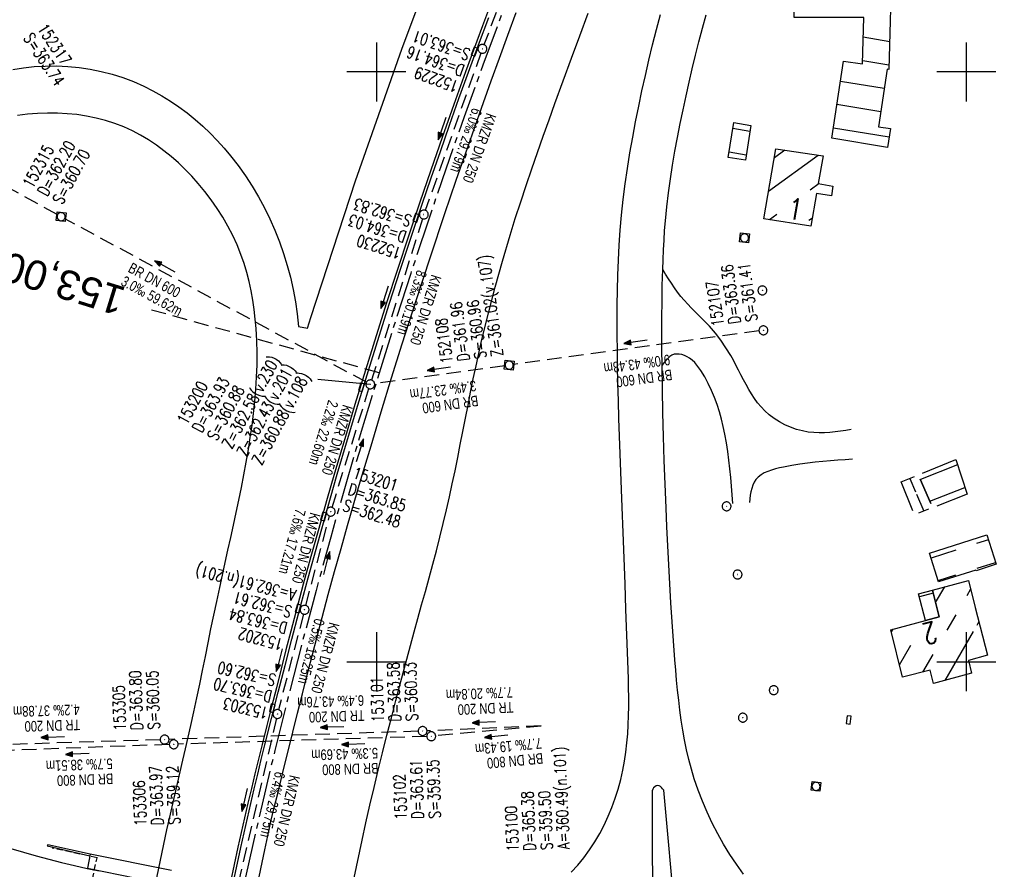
# Model space of a CAD drawing. Extents: x 510563 to 513920, y 467229 to 478797.
# Tile 27 of 67: x 510840 to 511006, y 472365 to 472509. Entities that reach past the tile are written whole.
import ezdxf
from ezdxf.enums import TextEntityAlignment as Align

# ---------------------------------------------------------------- set-up
doc = ezdxf.new("R2010")
doc.units = 0
doc.header["$LTSCALE"] = 10
doc.header["$MEASUREMENT"] = 0
for name, pattern in [('ACHSE', [5.5, 4, -0.5, 0.5, -0.5]), ('LT00', [0]), ('LT17', [0.15, 0.1, -0.05]), ('STRICHLINIE2', [0.375, 0.25, -0.125])]:
    doc.linetypes.add(name, pattern=pattern)
doc.layers.get('0').update_dxf_attribs({"linetype": 'LT00'})
for name, color, linetype in [('-AX-020', 250, 'ACHSE'), ('-Halt-Pfeil', 4, 'LT00'), ('-Haltung', 7, 'STRICHLINIE2'), ('-Haltungsbeschriftung', 140, 'LT00'), ('-Schachtbeschriftung', 5, 'LT00'), ('-ST-20', 30, 'LT17'), ('DFK_BEB_SCHR', 254, 'LT00'), ('DFK_BEBAUUNG', 250, 'LT00'), ('V94_AFBR_BAB', 250, 'LT00'), ('V94_BR_KAPPE', 30, 'LT00'), ('V94_BR_WID', 30, 'LT17'), ('V94_KA_MULD', 182, 'LT00'), ('V94_KA_PRUF', 182, 'LT00'), ('V94_RASTER', 250, 'LT00'), ('V94_RINNE', 182, 'LT00'), ('V94_SINKK', 182, 'LT00')]:
    doc.layers.add(name, color=color, linetype=linetype)
doc.styles.add('Beschrift', font='ARIAL.TTF')
doc.styles.add('Haltungsbeschriftung', font='ARIAL.TTF', dxfattribs={"width": 0.75})
doc.styles.add('schachtbeschriftung', font='romans.shx', dxfattribs={"width": 0.75, "height": 2})
doc.styles.get("Standard").update_dxf_attribs({"font": 'romans.shx'})

# ---------------------------------------------------------------- blocks, each defined once
blk = doc.blocks.new('SYMB0011')
at = {"color": 0, "linetype": 'ByBlock'}
for p, q in [((0.5, 0), (-0.5, 0)), ((0, 0.5), (0, -0.5))]:
    blk.add_line(p, q, dxfattribs=at)
blk = doc.blocks.new('SYMB0652')
at = {"color": 0, "linetype": 'ByBlock'}
blk.add_lwpolyline([(-0.15, -0.075), (0.15, -0.075), (0.15, 0.075), (-0.15, 0.075), (-0.15, -0.075)], dxfattribs=at)
blk = doc.blocks.new('SYMB1210')
at = {"color": 0, "linetype": 'ByBlock'}
blk.add_line((0.018815, -0.179014), (0.055623, -0.17119), dxfattribs=at)
for points in [[(-0.2, -0.2), (-0.2, 0.2), (0.2, 0.2), (0.2, -0.2), (-0.2, -0.2)], [(0.018815, 0.179014), (-0.018815, 0.179014), (-0.055623, 0.17119), (-0.09, 0.155885), (-0.120444, 0.133766), (-0.145623, 0.105801), (-0.164438, 0.073213), (-0.176067, 0.037424), (-0.18, 0)], [(-0.18, 0), (-0.176067, -0.037424), (-0.164438, -0.073213), (-0.145623, -0.105801), (-0.120444, -0.133766), (-0.09, -0.155885), (-0.055623, -0.17119), (-0.018815, -0.179014), (0.018815, -0.179014)], [(0.18, 0), (0.176067, 0.037424), (0.164438, 0.073213), (0.145623, 0.105801), (0.120444, 0.133766), (0.09, 0.155885), (0.055623, 0.17119), (0.018815, 0.179014)], [(0.055623, -0.17119), (0.09, -0.155885), (0.120444, -0.133766), (0.145623, -0.105801), (0.164438, -0.073213), (0.176067, -0.037424), (0.18, 0)]]:
    blk.add_lwpolyline(points, dxfattribs=at)
blk = doc.blocks.new('SYMB0003')
at = {"color": 0, "linetype": 'ByBlock'}
for p, q in [((-0.015712, 0), (0.010166, 0.012015)), ((0, -0.021257), (-0.015712, 0)), ((0.010166, 0.012015), (0, -0.021257))]:
    blk.add_line(p, q, dxfattribs=at)
for points in [[(-0.031395, 0.499013), (-0.093691, 0.491144), (-0.154509, 0.475528), (-0.21289, 0.452414), (-0.267913, 0.422164), (-0.318712, 0.385257), (-0.364484, 0.342274), (-0.404509, 0.293893), (-0.438154, 0.240877), (-0.464888, 0.184062), (-0.484292, 0.124345), (-0.496058, 0.062667), (-0.5, 0)], [(-0.5, 0), (-0.496058, -0.062667), (-0.484292, -0.124345), (-0.464888, -0.184062), (-0.438154, -0.240877), (-0.404509, -0.293893), (-0.364485, -0.342274), (-0.318712, -0.385257), (-0.267914, -0.422164), (-0.21289, -0.452414), (-0.154509, -0.475529), (-0.093691, -0.491144), (-0.031395, -0.499014), (0.031395, -0.499014)], [(0.5, 0), (0.496057, 0.062667), (0.484292, 0.124345), (0.464888, 0.184062), (0.438153, 0.240877), (0.404509, 0.293893), (0.364484, 0.342274), (0.318712, 0.385257), (0.267913, 0.422164), (0.21289, 0.452414), (0.154509, 0.475528), (0.093691, 0.491144), (0.031395, 0.499013), (-0.031395, 0.499013)], [(0.031395, -0.499014), (0.093691, -0.491144), (0.154509, -0.475529), (0.21289, -0.452414), (0.267914, -0.422164), (0.318712, -0.385257), (0.364485, -0.342274), (0.404509, -0.293893), (0.438154, -0.240877), (0.464889, -0.184062), (0.484292, -0.124345), (0.496058, -0.062667), (0.5, 0)]]:
    blk.add_lwpolyline(points, dxfattribs=at)
blk = doc.blocks.new('SYMB0070')
at = {"color": 0, "linetype": 'ByBlock'}
for p, q in [((-0.5, 0), (0.2, 0)), ((0.5, 0), (0.2, 0.1)), ((0.2, 0.1), (0.2, 0)), ((0.468, 0), (0.21, 0.086)), ((0.21, 0.086), (0.21, -0.086)), ((0.21, -0.086), (0.468, 0)), ((0.22, -0.072), (0.437, 0)), ((0.23, -0.058), (0.405, 0)), ((0.24, -0.045), (0.374, 0)), ((0.342, 0), (0.25, 0.031)), ((0.25, 0.031), (0.25, -0.031)), ((0.25, -0.031), (0.342, 0)), ((0.26, -0.017), (0.31, 0)), ((0.27, -0.003), (0.279, 0))]:
    blk.add_line(p, q, dxfattribs=at)
for points in [[(0.2, 0), (0.2, -0.1), (0.5, 0)], [(0.437, 0), (0.22, 0.072), (0.22, -0.072)], [(0.405, 0), (0.23, 0.058), (0.23, -0.058)], [(0.374, 0), (0.24, 0.045), (0.24, -0.045)], [(0.31, 0), (0.26, 0.017), (0.26, -0.017)], [(0.279, 0), (0.27, 0.003), (0.27, -0.003)]]:
    blk.add_lwpolyline(points, dxfattribs=at)

msp = doc.modelspace()

# ---------------------------------------------------------------- linework, layer by layer
at = {"layer": '-AX-020', "ltscale": 0.2, "flags": 128}
msp.add_lwpolyline([(513881.72, 478796.97), (513877.87, 478787.35), (513870.37, 478768.8), (513862.79, 478750.28), (513855.14, 478731.79), (513847.41, 478713.32), (513839.61, 478694.89), (513831.74, 478676.49), (513823.79, 478658.13), (513815.77, 478639.79), (513807.68, 478621.49), (513799.51, 478603.22), (513791.27, 478584.98), (513782.96, 478566.77), (513774.58, 478548.6), (513766.12, 478530.46), (513757.59, 478512.36), (513748.99, 478494.29), (513740.31, 478476.25), (513731.57, 478458.25), (513722.75, 478440.29), (513713.86, 478422.36), (513704.9, 478404.46), (513695.86, 478386.6), (513686.76, 478368.78), (513677.58, 478351), (513668.34, 478333.25), (513659.02, 478315.54), (513649.63, 478297.86), (513640.17, 478280.23), (513630.64, 478262.63), (513621.04, 478245.07), (513611.37, 478227.54), (513601.63, 478210.06), (513591.82, 478192.62), (513586.74, 478183.65), (513576.83, 478166.26), (513566.85, 478148.92), (513556.8, 478131.61), (513546.69, 478114.34), (513536.51, 478097.1), (513526.28, 478079.91), (513515.99, 478062.74), (513505.64, 478045.61), (513495.23, 478028.52), (513484.78, 478011.45), (513474.27, 477994.42), (513463.71, 477977.42), (513453.11, 477960.45), (513442.46, 477943.5), (513431.76, 477926.59), (513421.03, 477909.7), (513410.25, 477892.84), (513399.43, 477876), (513388.58, 477859.18), (513377.69, 477842.39), (513366.77, 477825.62), (513355.82, 477808.87), (513344.83, 477792.14), (513333.82, 477775.43), (513322.78, 477758.74), (513311.72, 477742.06), (513300.63, 477725.4), (513289.52, 477708.75), (513278.39, 477692.12), (513267.24, 477675.5), (513256.08, 477658.89), (513244.9, 477642.29), (513233.71, 477625.7), (513222.5, 477609.12), (513211.29, 477592.54), (513200.07, 477575.97), (513188.84, 477559.41), (513177.6, 477542.84), (513166.37, 477526.28), (513154.8, 477509.24), (513142.5, 477491.11), (513130.2, 477472.99), (513117.9, 477454.86), (513105.61, 477436.73), (513093.33, 477418.59), (513081.06, 477400.44), (513068.81, 477382.28), (513056.57, 477364.12), (513044.34, 477345.94), (513032.14, 477327.75), (513019.96, 477309.55), (513007.8, 477291.33), (512995.67, 477273.09), (512983.57, 477254.83), (512971.49, 477236.55), (512959.45, 477218.25), (512947.45, 477199.93), (512935.48, 477181.58), (512923.55, 477163.21), (512911.66, 477144.81), (512899.82, 477126.38), (512888.03, 477107.93), (512876.28, 477089.44), (512864.58, 477070.92), (512852.94, 477052.36), (512841.35, 477033.77), (512829.82, 477015.15), (512818.35, 476996.49), (512806.94, 476977.79), (512795.6, 476959.05), (512789.64, 476949.14), (512778.41, 476930.34), (512767.24, 476911.5), (512756.13, 476892.61), (512745.1, 476873.69), (512734.14, 476854.72), (512723.25, 476835.72), (512712.42, 476816.68), (512701.67, 476797.59), (512690.98, 476778.47), (512680.37, 476759.31), (512669.82, 476740.11), (512659.35, 476720.87), (512648.95, 476701.6), (512638.61, 476682.28), (512628.35, 476662.93), (512618.16, 476643.54), (512608.04, 476624.11), (512597.99, 476604.65), (512588.01, 476585.15), (512578.1, 476565.61), (512568.26, 476546.04), (512558.5, 476526.43), (512548.8, 476506.79), (512539.18, 476487.11), (512529.63, 476467.4), (512520.15, 476447.65), (512510.75, 476427.87), (512501.42, 476408.05), (512492.16, 476388.2), (512482.97, 476368.31), (512473.85, 476348.4), (512464.81, 476328.44), (512455.84, 476308.46), (512446.94, 476288.44), (512438.12, 476268.39), (512429.37, 476248.31), (512420.69, 476228.2), (512412.09, 476208.05), (512403.56, 476187.88), (512395.11, 476167.67), (512386.72, 476147.43), (512378.42, 476127.17), (512370.18, 476106.87), (512362.02, 476086.54), (512353.94, 476066.18), (512345.92, 476045.79), (512337.99, 476025.38), (512330.13, 476004.93), (512322.34, 475984.46), (512314.63, 475963.96), (512306.99, 475943.43), (512299.43, 475922.87), (512291.94, 475902.28), (512284.53, 475881.67), (512277.19, 475861.03), (512269.93, 475840.36), (512262.74, 475819.67), (512255.63, 475798.95), (512248.6, 475778.21), (512241.64, 475757.44), (512234.76, 475736.64), (512227.95, 475715.82), (512221.22, 475694.97), (512214.57, 475674.11), (512207.99, 475653.21), (512201.49, 475632.29), (512200.13, 475627.89), (512194.28, 475608.79), (512188.5, 475589.67), (512182.78, 475570.54), (512177.14, 475551.38), (512171.56, 475532.2), (512166.05, 475513.01), (512160.62, 475493.79), (512155.26, 475474.55), (512149.97, 475455.29), (512148.09, 475448.36), (512142.91, 475429.07), (512137.8, 475409.77), (512132.78, 475390.44), (512127.83, 475371.09), (512122.96, 475351.72), (512118.16, 475332.33), (512113.45, 475312.92), (512108.81, 475293.5), (512104.25, 475274.06), (512099.76, 475254.59), (512095.36, 475235.11), (512091.03, 475215.62), (512086.78, 475196.1), (512082.61, 475176.57), (512078.52, 475157.02), (512074.51, 475137.46), (512070.57, 475117.88), (512066.72, 475098.28), (512063.24, 475080.25), (512059.53, 475060.62), (512055.9, 475040.98), (512052.34, 475021.33), (512048.86, 475001.67), (512045.44, 474981.99), (512042.08, 474962.3), (512038.79, 474942.6), (512035.56, 474922.89), (512032.39, 474903.18), (512029.27, 474883.45), (512026.2, 474863.71), (512023.18, 474843.97), (512020.21, 474824.22), (512017.28, 474804.47), (512014.39, 474784.7), (512011.54, 474764.94), (512008.73, 474745.16), (512005.95, 474725.39), (512003.2, 474705.61), (512000.47, 474685.82), (511997.78, 474666.03), (511995.1, 474646.24), (511992.44, 474626.45), (511989.8, 474606.65), (511987.17, 474586.85), (511984.55, 474567.05), (511981.94, 474547.25), (511979.34, 474527.45), (511976.74, 474507.69), (511975.13, 474495.38), (511973.48, 474482.82), (511971.82, 474470.25), (511970.17, 474457.69), (511968.51, 474445.13), (511966.84, 474432.57), (511965.15, 474420.02), (511963.46, 474407.46), (511961.75, 474394.91), (511960.03, 474382.35), (511958.28, 474369.81), (511956.52, 474357.26), (511954.73, 474344.72), (511952.92, 474332.18), (511951.08, 474319.64), (511949.21, 474307.11), (511947.31, 474294.58), (511945.38, 474282.06), (511943.41, 474269.55), (511941.4, 474257.04), (511939.35, 474244.53), (511937.27, 474232.04), (511935.14, 474219.55), (511932.96, 474207.07), (511930.74, 474194.59), (511928.46, 474182.13), (511926.14, 474169.68), (511923.76, 474157.23), (511921.32, 474144.8), (511918.83, 474132.38), (511916.28, 474119.97), (511913.66, 474107.57), (511910.98, 474095.19), (511908.24, 474082.82), (511905.43, 474070.46), (511902.54, 474058.13), (511899.59, 474045.81), (511896.56, 474033.5), (511893.47, 474021.26), (511890.29, 474009), (511887.03, 473996.75), (511883.7, 473984.53), (511880.29, 473972.33), (511876.8, 473960.15), (511873.23, 473947.99), (511869.59, 473935.86), (511865.87, 473923.74), (511862.08, 473911.66), (511858.21, 473899.59), (511854.26, 473887.55), (511850.24, 473875.54), (511846.14, 473863.55), (511841.96, 473851.59), (511837.71, 473839.65), (511833.39, 473827.75), (511828.99, 473815.86), (511824.51, 473804.01), (511819.96, 473792.19), (511815.33, 473780.39), (511810.64, 473768.63), (511805.86, 473756.89), (511801.02, 473745.18), (511796.09, 473733.51), (511791.1, 473721.87), (511786.03, 473710.25), (511780.89, 473698.68), (511775.67, 473687.13), (511770.39, 473675.61), (511765.03, 473664.13), (511759.6, 473652.69), (511754.09, 473641.28), (511748.51, 473629.9), (511742.87, 473618.56), (511737.15, 473607.25), (511731.36, 473595.99), (511725.49, 473584.75), (511719.56, 473573.56), (511713.56, 473562.4), (511707.48, 473551.28), (511701.34, 473540.2), (511695.13, 473529.16), (511688.84, 473518.16), (511682.49, 473507.2), (511676.07, 473496.28), (511669.58, 473485.39), (511663.02, 473474.55), (511656.39, 473463.76), (511649.7, 473453), (511642.94, 473442.29), (511636.1, 473431.62), (511629.21, 473420.99), (511622.24, 473410.41), (511615.21, 473399.87), (511608.11, 473389.37), (511600.95, 473378.92), (511593.72, 473368.52), (511586.42, 473358.16), (511579.06, 473347.85), (511571.64, 473337.58), (511564.15, 473327.36), (511556.59, 473317.19), (511548.97, 473307.07), (511541.29, 473297), (511533.54, 473286.97), (511525.74, 473276.99), (511517.86, 473267.07), (511509.93, 473257.19), (511501.93, 473247.36), (511493.87, 473237.58), (511485.75, 473227.86), (511477.57, 473218.19), (511475.55, 473215.81), (511467.29, 473206.2), (511458.98, 473196.64), (511450.61, 473187.13), (511442.18, 473177.67), (511433.71, 473168.25), (511425.19, 473158.87), (511416.62, 473149.54), (511408.01, 473140.24), (511399.37, 473130.98), (511390.68, 473121.76), (511381.96, 473112.57), (511373.2, 473103.41), (511364.42, 473094.28), (511355.61, 473085.17), (511346.77, 473076.1), (511337.91, 473067.04), (511329.03, 473058), (511320.13, 473048.99), (511311.22, 473039.98), (511302.29, 473031), (511293.34, 473022.02), (511284.39, 473013.05), (511275.44, 473004.09), (511266.47, 472995.14), (511255.91, 472984.59), (511236.79, 472965.5), (511230.18, 472958.9), (511223.57, 472952.29), (511216.96, 472945.68), (511210.37, 472939.06), (511203.78, 472932.43), (511197.22, 472925.79), (511190.66, 472919.13), (511184.13, 472912.44), (511177.62, 472905.74), (511171.14, 472899.01), (511164.68, 472892.25), (511158.26, 472885.46), (511151.88, 472878.64), (511145.53, 472871.79), (511139.22, 472864.89), (511132.96, 472857.96), (511126.75, 472850.98), (511120.58, 472843.95), (511114.48, 472836.88), (511109.32, 472830.82), (511103.32, 472823.65), (511097.39, 472816.44), (511091.51, 472809.17), (511085.7, 472801.85), (511079.95, 472794.49), (511074.26, 472787.07), (511068.64, 472779.61), (511063.08, 472772.1), (511057.59, 472764.54), (511052.16, 472756.93), (511046.8, 472749.28), (511041.5, 472741.58), (511036.27, 472733.84), (511031.1, 472726.05), (511026.01, 472718.22), (511020.98, 472710.35), (511016.01, 472702.43), (511011.12, 472694.47), (511006.29, 472686.47), (511001.53, 472678.43), (510996.84, 472670.35), (510992.22, 472662.22), (510987.67, 472654.06), (510983.19, 472645.86), (510978.78, 472637.62), (510974.44, 472629.35), (510970.17, 472621.04), (510965.98, 472612.69), (510961.85, 472604.3), (510957.8, 472595.88), (510953.82, 472587.43), (510949.91, 472578.94), (510946.07, 472570.42), (510942.31, 472561.87), (510938.62, 472553.28), (510935.01, 472544.67), (510931.46, 472536.02), (510928, 472527.34), (510924.6, 472518.64), (510921.29, 472509.9), (510918.04, 472501.14), (510914.87, 472492.35), (510911.78, 472483.53), (510908.76, 472474.69), (510905.82, 472465.82), (510902.96, 472456.92), (510900.17, 472448), (510897.45, 472439.06), (510894.82, 472430.1), (510892.26, 472421.11), (510889.78, 472412.1), (510887.37, 472403.07), (510885.04, 472394.02), (510882.79, 472384.95), (510880.62, 472375.87), (510878.53, 472366.76), (510876.51, 472357.64), (510874.57, 472348.49), (510872.71, 472339.34), (510870.93, 472330.16), (510869.23, 472320.98), (510867.6, 472311.77), (510866.06, 472302.56), (510864.59, 472293.33), (510863.2, 472284.09), (510861.89, 472274.84), (510860.67, 472265.57), (510859.52, 472256.3), (510858.45, 472247.02), (510857.45, 472237.73), (510856.54, 472228.43), (510855.71, 472219.12), (510854.96, 472209.81), (510854.29, 472200.49), (510853.7, 472191.16), (510853.18, 472181.83), (510852.75, 472172.5), (510852.4, 472163.16), (510852.13, 472153.82), (510851.93, 472144.48), (510851.82, 472135.13), (510851.79, 472125.79), (510851.84, 472116.44), (510851.96, 472107.1), (510852.01, 472104.71), (510852.24, 472095.37), (510852.54, 472086.03), (510852.93, 472076.69), (510853.39, 472067.36), (510853.92, 472058.03), (510854.53, 472048.71), (510855.21, 472039.39), (510855.96, 472030.07), (510856.78, 472020.77), (510857.67, 472011.46), (510858.63, 472002.17), (510859.65, 471992.88), (510860.73, 471983.6), (510861.88, 471974.33), (510863.09, 471965.06), (510864.36, 471955.8), (510865.69, 471946.55), (510867.08, 471937.31), (510868.53, 471928.08), (510870.02, 471918.86), (510871.58, 471909.64), (510873.18, 471900.44), (510874.84, 471891.24), (510876.54, 471882.05), (510878.3, 471872.88), (510880.1, 471863.71), (510881.95, 471854.55), (510883.84, 471845.4), (510885.78, 471836.26), (510887.76, 471827.12), (510889.78, 471818), (510891.83, 471808.88), (510893.93, 471799.78), (510896.06, 471790.68), (510898.23, 471781.59), (510900.44, 471772.51), (510902.67, 471763.44), (510904.94, 471754.37), (510907.24, 471745.32), (510909.57, 471736.27), (510911.93, 471727.22), (510914.31, 471718.19), (510916.72, 471709.16), (510919.15, 471700.14), (510921.61, 471691.12), (510924.09, 471682.11), (510926.59, 471673.11), (510929.1, 471664.11), (510931.64, 471655.12), (510934.19, 471646.13), (510936.76, 471637.14), (510939.34, 471628.16), (510941.94, 471619.19), (510944.55, 471610.22), (510947.17, 471601.25), (510949.8, 471592.28), (510952.43, 471583.31), (510955.08, 471574.35), (510957.73, 471565.39), (510960.38, 471556.43), (510963.04, 471547.47), (510967.7, 471531.77), (510970.25, 471523.2), (510975.26, 471506.32), (510980.27, 471489.44), (510985.27, 471472.57), (510990.27, 471455.68), (510995.25, 471438.8), (511000.21, 471421.91), (511005.16, 471405.01), (511010.09, 471388.11), (511014.99, 471371.2), (511019.86, 471354.28), (511024.7, 471337.36), (511029.51, 471320.42), (511034.28, 471303.47), (511039.01, 471286.52), (511043.7, 471269.55), (511048.34, 471252.56), (511052.93, 471235.57), (511057.46, 471218.56), (511061.95, 471201.53), (511066.37, 471184.49), (511070.73, 471167.43), (511075.02, 471150.36), (511079.24, 471133.27), (511083.39, 471116.16), (511086.57, 471102.84), (511090.59, 471085.7), (511094.53, 471068.54), (511098.39, 471051.37), (511102.17, 471034.17), (511105.87, 471016.96), (511109.5, 470999.73), (511113.05, 470982.49), (511116.52, 470965.23), (511119.91, 470947.95), (511123.22, 470930.66), (511126.45, 470913.36), (511129.61, 470896.04), (511132.69, 470878.7), (511135.68, 470861.35), (511138.6, 470843.99), (511141.44, 470826.62), (511144.2, 470809.23), (511146.88, 470791.83), (511149.49, 470774.42), (511152.01, 470757), (511154.45, 470739.56), (511156.82, 470722.12), (511159.1, 470704.66), (511161.31, 470687.19), (511163.44, 470669.72), (511165.49, 470652.23), (511165.64, 470650.9), (511167.87, 470631.02), (511170.03, 470611.14), (511172.1, 470591.25), (511174.1, 470571.35), (511176.01, 470551.44), (511177.85, 470531.52), (511179.53, 470512.55), (511180.88, 470496.34), (511182.16, 470480.14), (511183.36, 470463.92), (511184.48, 470447.7), (511185.52, 470431.48), (511186.48, 470415.25), (511187.36, 470399.01), (511188.16, 470382.77), (511188.88, 470366.53), (511189.52, 470350.29), (511190.08, 470334.04), (511190.56, 470317.79), (511190.96, 470301.53), (511191.28, 470285.28), (511191.52, 470269.02), (511191.68, 470252.76), (511191.76, 470236.51), (511191.77, 470220.25), (511191.69, 470203.99), (511191.53, 470187.73), (511191.29, 470171.47), (511191.24, 470169.01), (511190.91, 470152.75), (511190.5, 470136.5), (511190.02, 470120.25), (511189.47, 470104), (511188.85, 470087.75), (511188.17, 470071.51), (511187.43, 470055.27), (511186.63, 470039.03), (511185.78, 470022.79), (511184.88, 470006.56), (511183.93, 469990.33), (511182.94, 469974.1), (511181.91, 469957.87), (511180.85, 469941.65), (511179.74, 469925.43), (511178.61, 469909.21), (511177.46, 469892.99), (511176.28, 469876.78), (511175.08, 469860.56), (511173.86, 469844.35), (511172.63, 469828.14), (511171.39, 469811.93), (511170.14, 469795.72), (511168.85, 469778.99), (511030.96, 467993.35), (511029.42, 467973.41), (511027.88, 467953.47), (511026.35, 467933.52), (511024.83, 467913.58), (511023.32, 467893.64), (511021.83, 467873.7), (511020.35, 467853.75), (511018.9, 467833.8), (511017.47, 467813.85), (511016.06, 467793.9), (511014.69, 467773.95), (511013.35, 467754), (511012.05, 467734.04), (511010.78, 467714.08), (511009.56, 467694.12), (511008.38, 467674.15), (511007.25, 467654.18), (511006.18, 467634.21), (511005.15, 467614.24), (511004.19, 467594.26), (511003.28, 467574.28), (511002.44, 467554.3), (511001.67, 467534.31), (511000.96, 467514.33), (511000.33, 467494.34), (510999.77, 467474.34), (510999.56, 467465.71), (510999.11, 467445.71), (510998.75, 467425.72), (510998.46, 467405.72), (510998.26, 467385.72), (510998.14, 467365.72), (510998.09, 467345.72), (510998.13, 467325.72), (510998.24, 467305.72), (510998.44, 467285.72), (510998.71, 467265.72), (510999.07, 467245.73), (510999.43, 467229.16)], dxfattribs=at)
at = {"layer": '-Haltung'}
for p, q in [((510928.24, 472531.14), (510918.23, 472504.6)), ((510845.9, 472475.82), (510786.53, 472508.49)), ((510917.72, 472503.19), (510908.29, 472476.52)), ((510898.31, 472447.38), (510847.22, 472475.1)), ((510907.81, 472475.1), (510899.19, 472447.74)), ((510964.84, 472456.08), (510923.25, 472450.38)), ((510921.77, 472450.18), (510899.71, 472447.12)), ((510892.49, 472426.16), (510898.74, 472446.3)), ((510888.03, 472409.53), (510892.07, 472424.72)), ((510887.65, 472408.08), (510883.41, 472391.87)), ((510883.05, 472390.42), (510876.66, 472362.9)), ((510927.91, 472389.13), (510908.59, 472388.29)), ((510927.91, 472389.1), (510910.06, 472387.44)), ((510907.09, 472388.23), (510864.86, 472386.84)), ((510908.56, 472387.35), (510866.4, 472386.03)), ((510863.36, 472386.79), (510827, 472385.63)), ((510864.9, 472385.98), (510827.92, 472384.62))]:
    msp.add_line(p, q, dxfattribs=at)
at = {"layer": '-Schachtbeschriftung'}
msp.add_line((510898.97, 472447.02), (510890.1, 472447.84), dxfattribs=at)
at = {"layer": '-ST-20', "ltscale": 2.5}
msp.add_line((510900.47, 472448.99), (510861.89, 472459.63), dxfattribs=at)
at = {"layer": 'DFK_BEB_SCHR'}
for p, q in [((510982.52, 472505.91), (510987, 472505.16)), ((510986.88, 472501.13), (510982.42, 472501.87)), ((510978.65, 472498.44), (510986.08, 472497.21)), ((510985.48, 472493.25), (510978.05, 472494.49)), ((510963.3, 472489.91), (510960.4, 472490.37)), ((510977.45, 472490.53), (510986.92, 472488.96)), ((510959.77, 472486.42), (510962.69, 472485.96)), ((510966.48, 472479.77), (510974.86, 472485.87)), ((510969.25, 472486.74), (510967.46, 472485.43)), ((510975.04, 472481.06), (510973.51, 472479.94)), ((510967.86, 472475.83), (510966.63, 472474.94)), ((510973.32, 472474.86), (510973.91, 472475.28)), ((510998.51, 472433.37), (510992.21, 472430.91)), ((510990.39, 472431.09), (510991.37, 472428.81)), ((510993.79, 472427.24), (510999.75, 472429.56)), ((510991.53, 472428.43), (510992.78, 472425.53)), ((511003.73, 472420.66), (511001.71, 472420.02)), ((510998.2, 472418.9), (510994.01, 472417.58)), ((511001.8, 472415.85), (511004.94, 472416.85)), ((510995.21, 472413.76), (510998.2, 472414.71)), ((510994.77, 472410.02), (510996.32, 472412.68)), ((511000.71, 472412.29), (511000.07, 472411.18)), ((510994.36, 472411.62), (510992.04, 472411)), ((510998.2, 472407.96), (510996.71, 472405.38)), ((510987.54, 472405.53), (510987.27, 472405.06)), ((511001.8, 472406.19), (511002.13, 472406.76)), ((510996.38, 472396.84), (511001.19, 472405.13)), ((510988.66, 472399.48), (510990.61, 472402.83)), ((510994.29, 472401.22), (510992.57, 472398.25)), ((511003.54, 472401.22), (511003.45, 472401.07))]:
    msp.add_line(p, q, dxfattribs=at)
at = {"layer": 'DFK_BEBAUUNG'}
for p, q in [((510993.97, 472426.8), (510992.18, 472430.98)), ((510992.18, 472430.98), (510993.97, 472426.8)), ((511000.13, 472428.39), (510994.97, 472426.38)), ((510993.57, 472425.84), (510991.91, 472425.19))]:
    msp.add_line(p, q, dxfattribs=at)
for points in [[(510986.62, 472487.18, 0), (510977.18, 472488.75, 0), (510979.16, 472501.84, 0), (510982.41, 472501.36, 0), (510982.6, 472509.22, 0), (510970.81, 472509.2, 0), (510970.86, 472518.98, 0), (510987.39, 472518.98, 0), (510986.86, 472500.41, 0), (510986.57, 472500.47, 0), (510985.09, 472490.68, 0), (510987.15, 472490.37, 0), (510986.62, 472487.18, 0)], [(510962.54, 472485.01, 0), (510959.62, 472485.47, 0), (510960.56, 472491.41, 0), (510963.46, 472490.93, 0), (510962.54, 472485.01, 0)], [(510973.66, 472473.83, 0), (510965.66, 472475.09, 0), (510967.73, 472486.97, 0), (510975.73, 472485.74, 0), (510974.9, 472481.08, 0), (510977.34, 472480.65, 0), (510977.13, 472479, 0), (510974.61, 472479.37, 0), (510973.66, 472473.83, 0)], [(510992.57, 472431.96, 0), (510998.21, 472434.27, 0), (511000.13, 472428.39, 0)], [(510990.93, 472425.61, 0), (510988.93, 472430.52, 0), (510991.18, 472431.4, 0)], [(510993.75, 472418.42, 0), (511003.46, 472421.5, 0), (511005.04, 472416.53, 0), (511001.65, 472415.44, 0), (511001.62, 472415.54, 0), (510995.27, 472413.56, 0), (510993.75, 472418.42, 0)], [(511000.88, 472398.04, 0), (510994.41, 472396.32, 0), (510993.85, 472398.58, 0), (510989.19, 472397.37, 0), (510987.18, 472405.43, 0), (510993.08, 472406.99, 0), (510995.39, 472407.6, 0), (510994.23, 472412.13, 0), (511000.34, 472413.75, 0), (511001.5, 472409.22, 0), (511003.57, 472401.1, 0), (511000.33, 472400.24, 0), (511000.88, 472398.04, 0)], [(510995.39, 472407.6, 0), (510993.08, 472406.99, 0), (510991.91, 472411.51, 0), (510994.23, 472412.13, 0), (510995.39, 472407.6, 0)]]:
    msp.add_polyline3d(points, dxfattribs=at)
at = {"layer": 'V94_AFBR_BAB'}
msp.add_line((510886.78, 472456.86), (510888.33, 472456.53), dxfattribs=at)
for points in [[(510888.33, 472456.53), (510888.91, 472458.37), (510896.45, 472481.52), (510904.29, 472503.86), (510913.25, 472527.76), (510922.31, 472550.2), (510932.1, 472573.12), (510940.03, 472591.15)], [(510888.69, 472327.73), (510897.59, 472369.74), (510898.23, 472372.72), (510898.9, 472375.69), (510899.6, 472378.66), (510900.31, 472381.62), (510901.04, 472384.58), (510901.78, 472387.54), (510902.54, 472390.49), (510903.3, 472393.44), (510903.91, 472395.78), (510904.52, 472398.11), (510905.14, 472400.44), (510905.77, 472402.77), (510906.4, 472405.06), (510907.03, 472407.35), (510907.67, 472409.64), (510908.31, 472411.93), (510908.94, 472414.23), (510909.56, 472416.52), (510910.17, 472418.82), (510910.76, 472421.12), (510911.34, 472423.42), (510911.89, 472425.73), (510912.39, 472427.94), (510912.87, 472430.16), (510913.33, 472432.37), (510913.78, 472434.6), (510914.22, 472436.82), (510914.65, 472439.04), (510915.09, 472441.27), (510915.53, 472443.49), (510915.97, 472445.72), (510916.43, 472447.94), (510916.9, 472450.16), (510917.9, 472454.63), (510918.99, 472459.08), (510920.14, 472463.51), (510921.37, 472467.93), (510922.68, 472472.32), (510923.55, 472475.13), (510924.46, 472477.94), (510925.39, 472480.74), (510926.33, 472483.54), (510927.3, 472486.32), (510928.28, 472489.11), (510929.27, 472491.89), (510930.27, 472494.66), (510931.66, 472498.49), (510933.06, 472502.31), (510934.48, 472506.12), (510935.91, 472509.93)], [(510933.04, 472364.36), (510934.14, 472365.54), (510935.17, 472366.78), (510936.13, 472368.09), (510937.03, 472369.45), (510937.85, 472370.86), (510938.61, 472372.31), (510939.31, 472373.8), (510939.93, 472375.32), (510940.49, 472376.86), (510940.98, 472378.43), (510941.41, 472380.02), (510941.77, 472381.61), (510942.06, 472383.15), (510942.29, 472384.68), (510942.46, 472386.23), (510942.6, 472387.77), (510942.69, 472389.32), (510942.74, 472390.87), (510942.77, 472392.42), (510942.77, 472393.97), (510942.75, 472395.52), (510942.71, 472397.08), (510942.66, 472398.63), (510942.61, 472400.18), (510942.46, 472404.53), (510942.3, 472408.87), (510942.14, 472413.21), (510941.98, 472417.55), (510941.82, 472421.89), (510941.65, 472426.22), (510941.54, 472429.22), (510941.42, 472432.22), (510941.31, 472435.22), (510941.21, 472438.22), (510941.11, 472441.22), (510941.02, 472444.23), (510940.94, 472447.23), (510940.88, 472450.24), (510940.84, 472452.79), (510940.81, 472455.34), (510940.8, 472457.89), (510940.82, 472460.44), (510940.85, 472462.99), (510940.92, 472465.54), (510941.02, 472468.08), (510941.16, 472470.63), (510941.34, 472473.17), (510941.56, 472475.7), (510941.85, 472478.35), (510942.18, 472481), (510942.56, 472483.64), (510942.98, 472486.28), (510943.44, 472488.91), (510943.93, 472491.53), (510944.46, 472494.16), (510945.01, 472496.77), (510945.59, 472499.38), (510946.19, 472501.99), (510946.81, 472504.58), (510947.46, 472507.17), (510948.14, 472509.75)], [(510962.22, 472364.02), (510961.04, 472365.66), (510959.92, 472367.35), (510958.86, 472369.07), (510957.85, 472370.84), (510956.91, 472372.65), (510956.05, 472374.49), (510955.25, 472376.36), (510954.52, 472378.25), (510953.88, 472380.17), (510953.4, 472381.8), (510952.96, 472383.44), (510952.58, 472385.09), (510952.24, 472386.76), (510951.94, 472388.43), (510951.68, 472390.11), (510951.44, 472391.8), (510951.24, 472393.49), (510951.05, 472395.19), (510950.89, 472396.89), (510950.74, 472398.59), (510950.6, 472400.3), (510950.35, 472403.53), (510950.12, 472406.76), (510949.91, 472409.98), (510949.72, 472413.2), (510949.54, 472416.42), (510949.38, 472419.64), (510949.23, 472422.86), (510949.1, 472426.08), (510948.94, 472430.11), (510948.79, 472434.13), (510948.67, 472438.16), (510948.56, 472442.19), (510948.47, 472446.22), (510948.42, 472450.25), (510948.39, 472452.96), (510948.38, 472455.67), (510948.39, 472458.38), (510948.41, 472461.09), (510948.46, 472463.79), (510948.54, 472466.5), (510948.59, 472468.16), (510948.67, 472469.81), (510948.76, 472471.47), (510948.86, 472473.12), (510949, 472474.77), (510949.23, 472477.14), (510949.5, 472479.5), (510949.83, 472481.86), (510950.19, 472484.21), (510950.59, 472486.56), (510951.02, 472488.9), (510951.48, 472491.24), (510951.97, 472493.58), (510952.48, 472495.91), (510953, 472498.23), (510953.54, 472500.53), (510954.09, 472502.82), (510954.66, 472505.11), (510955.25, 472507.39), (510955.87, 472509.67)], [(510838.36, 472500.38), (510840.18, 472500.67), (510842.01, 472500.88), (510843.85, 472500.99), (510845.77, 472501.01), (510847.69, 472500.93), (510849.6, 472500.74), (510851.49, 472500.46), (510853.36, 472500.07), (510855.21, 472499.59), (510857.04, 472499.02), (510858.82, 472498.34), (510860.57, 472497.58), (510862.12, 472496.81), (510863.63, 472495.96), (510865.1, 472495.05), (510866.54, 472494.08), (510867.93, 472493.04), (510869.27, 472491.95), (510870.57, 472490.8), (510871.83, 472489.61), (510873.03, 472488.37), (510874.18, 472487.09), (510875.29, 472485.77)], [(510869.79, 472481.1), (510868.72, 472482.29), (510867.6, 472483.45), (510866.44, 472484.56), (510865.24, 472485.63), (510864, 472486.63), (510862.72, 472487.58), (510861.4, 472488.47), (510860.04, 472489.28), (510858.64, 472490.01), (510857.2, 472490.67), (510855.67, 472491.26), (510854.1, 472491.76), (510852.51, 472492.17), (510850.89, 472492.5), (510849.25, 472492.75), (510847.6, 472492.91), (510845.94, 472493), (510844.27, 472493.01), (510842.57, 472492.95), (510840.87, 472492.81), (510839.19, 472492.59)], [(510875.29, 472485.77), (510876.57, 472484.1), (510877.79, 472482.38), (510878.93, 472480.62), (510880.01, 472478.81), (510881.02, 472476.96), (510881.95, 472475.07), (510882.8, 472473.15), (510883.58, 472471.2), (510884.28, 472469.21), (510884.9, 472467.2), (510885.44, 472465.17), (510885.89, 472463.11), (510886.27, 472461.04), (510886.57, 472458.96), (510886.78, 472456.86)], [(510858.13, 472341.18), (510864.51, 472371.48), (510864.93, 472373.45), (510865.37, 472375.42), (510865.82, 472377.39), (510866.28, 472379.36), (510866.74, 472381.33), (510867.2, 472383.29), (510867.66, 472385.26), (510868.11, 472387.23), (510868.56, 472389.2), (510869.07, 472391.53), (510869.57, 472393.86), (510870.06, 472396.2), (510870.54, 472398.54), (510871.02, 472400.88), (510871.5, 472403.23), (510871.97, 472405.57), (510872.46, 472407.91), (510872.94, 472410.24), (510873.44, 472412.58), (510873.91, 472414.7), (510874.38, 472416.82), (510874.85, 472418.94), (510875.32, 472421.06), (510875.79, 472423.18), (510876.25, 472425.3), (510876.7, 472427.42), (510877.13, 472429.55), (510877.55, 472431.68), (510877.94, 472433.81), (510878.31, 472435.96), (510878.63, 472437.99), (510878.92, 472440.04), (510879.18, 472442.08), (510879.4, 472444.14), (510879.57, 472446.19), (510879.69, 472448.25), (510879.77, 472450.31), (510879.78, 472452.37), (510879.73, 472454.43), (510879.62, 472456.49), (510879.48, 472458.1), (510879.3, 472459.7), (510879.07, 472461.3), (510878.78, 472462.88), (510878.44, 472464.45), (510878.04, 472466.01), (510877.58, 472467.54), (510877.05, 472469.06), (510876.4, 472470.69), (510875.66, 472472.28), (510874.85, 472473.84), (510873.97, 472475.37), (510873.02, 472476.86), (510872, 472478.31), (510870.92, 472479.72), (510869.79, 472481.1)], [(510980.47, 472439.35), (510979.56, 472439.21), (510978.65, 472439.08), (510977.74, 472438.96), (510976.83, 472438.87), (510975.93, 472438.82), (510975.02, 472438.8), (510974.12, 472438.84), (510973.21, 472438.94), (510972.2, 472439.13), (510971.19, 472439.4), (510970.2, 472439.75), (510969.24, 472440.18), (510968.31, 472440.67), (510967.43, 472441.24), (510966.6, 472441.86), (510965.83, 472442.55), (510965.2, 472443.21), (510964.62, 472443.9), (510964.08, 472444.64), (510963.58, 472445.4), (510963.1, 472446.18), (510962.65, 472446.98), (510962.21, 472447.8), (510961.79, 472448.62), (510961.37, 472449.45), (510960.94, 472450.28), (510960.5, 472451.1), (510960.05, 472451.91), (510959.25, 472453.23), (510958.38, 472454.5), (510957.45, 472455.71), (510956.45, 472456.88), (510955.85, 472457.52), (510955.24, 472458.14), (510954.61, 472458.76), (510953.99, 472459.38), (510953.37, 472460), (510952.76, 472460.63), (510952.17, 472461.27), (510951.61, 472461.93), (510951.04, 472462.65), (510950.51, 472463.4), (510950, 472464.16), (510949.5, 472464.93), (510949.01, 472465.71), (510948.54, 472466.5)], [(510960.4, 472426.84), (510960.29, 472428.31), (510960.18, 472429.79), (510960.05, 472431.26), (510959.91, 472432.73), (510959.74, 472434.2), (510959.55, 472435.67), (510959.32, 472437.13), (510959.05, 472438.6), (510958.78, 472439.87), (510958.48, 472441.13), (510958.13, 472442.38), (510957.74, 472443.61), (510957.3, 472444.82), (510956.81, 472446.01), (510956.26, 472447.17), (510955.66, 472448.29), (510954.99, 472449.38), (510954.67, 472449.84), (510954.33, 472450.29), (510953.95, 472450.71), (510953.54, 472451.1), (510953.07, 472451.45), (510952.67, 472451.7), (510952.24, 472451.9), (510951.79, 472452.06), (510951.34, 472452.15), (510950.91, 472452.17), (510950.49, 472452.12), (510950.09, 472451.96), (510949.72, 472451.72), (510949.37, 472451.41), (510949.04, 472451.05), (510948.73, 472450.66), (510948.42, 472450.25)], [(510980.71, 472434.32), (510979.46, 472434.24), (510978.2, 472434.15), (510976.94, 472434.06), (510975.67, 472433.95), (510974.38, 472433.82), (510973.08, 472433.66), (510971.75, 472433.47), (510970.4, 472433.26), (510969.02, 472433), (510968.33, 472432.85), (510967.65, 472432.69), (510966.98, 472432.5), (510966.34, 472432.27), (510965.74, 472432.01), (510965.19, 472431.69), (510964.71, 472431.32), (510964.31, 472430.89), (510964.02, 472430.44), (510963.79, 472429.94), (510963.62, 472429.39), (510963.48, 472428.82), (510963.38, 472428.22), (510963.3, 472427.6), (510963.23, 472426.98)], [(510948.7, 472378.21), (510948.51, 472378.46), (510948.33, 472378.69), (510948.13, 472378.87), (510947.91, 472378.99), (510947.68, 472379.03), (510947.43, 472378.97), (510947.19, 472378.82), (510946.98, 472378.62), (510946.83, 472378.38), (510946.77, 472378.13), (510946.73, 472370.17), (510946.79, 472360.7)], [(510950.32, 472360.69), (510949.52, 472369.54), (510948.7, 472378.21)], [(510825.08, 472373.37), (510825.26, 472373.28), (510827.03, 472372.43), (510828.83, 472371.64), (510830.65, 472370.9), (510832.48, 472370.2), (510834.32, 472369.55), (510836.18, 472368.92), (510838.05, 472368.34), (510840.19, 472367.7), (510842.34, 472367.1), (510844.5, 472366.53), (510846.66, 472365.99), (510848.83, 472365.47), (510851.01, 472364.98), (510852.99, 472364.54)]]:
    msp.add_lwpolyline(points, dxfattribs=at)
at = {"layer": 'V94_AFBR_BAB', "color": 0}
msp.add_lwpolyline([(510874.74, 472337.99), (510881.08, 472368.11), (510881.6, 472370.51), (510882.13, 472372.9), (510882.69, 472375.29), (510883.27, 472377.68), (510883.85, 472380.06), (510884.44, 472382.44), (510885.03, 472384.82), (510885.84, 472388.06), (510886.65, 472391.3), (510887.47, 472394.55), (510888.29, 472397.78), (510889.11, 472401.02), (510889.95, 472404.26), (510890.8, 472407.49), (510891.85, 472411.4), (510892.93, 472415.3), (510894.02, 472419.2), (510895.12, 472423.1), (510896.25, 472426.99), (510897.38, 472430.87), (510899.09, 472436.63), (510900.83, 472442.39), (510902.59, 472448.13), (510904.39, 472453.87), (510906.75, 472461.26), (510909.16, 472468.65), (510911.62, 472476.01), (510913.54, 472481.64), (510915.49, 472487.26), (510917.46, 472492.87), (510919.47, 472498.47), (510920.87, 472502.34), (510922.28, 472506.21), (510923.71, 472510.07)], dxfattribs=at)
at = {"layer": 'V94_BR_KAPPE'}
for points in [[(510851.51, 472367.41), (510844.3, 472368.98), (510844.21, 472368.77), (510851.42, 472367.1)], [(510865.25, 472364.59), (510851.51, 472367.41), (510851.03, 472365.03), (510864.9, 472362.19)]]:
    msp.add_lwpolyline(points, dxfattribs=at)
at = {"layer": 'V94_BR_WID'}
msp.add_lwpolyline([(510841.73, 472353.07), (510849.36, 472351.43), (510852.66, 472366.78), (510845.04, 472368.42)], dxfattribs=at)
at = {"layer": 'V94_RASTER'}
for p, q in [((510900, 472505), (510900, 472495)), ((511000, 472495), (511000, 472505)), ((510905, 472500), (510895, 472500)), ((511005, 472500), (510995, 472500)), ((510900, 472405), (510900, 472395)), ((511000, 472395), (511000, 472405)), ((510895, 472400), (510905, 472400)), ((510995, 472400), (511005, 472400))]:
    msp.add_line(p, q, dxfattribs=at)
at = {"layer": 'V94_RINNE'}
for points in [[(510920.89, 472515.54), (510917.98, 472507.79), (510915.12, 472500.01), (510913.12, 472494.46), (510911.15, 472488.89), (510909.21, 472483.31), (510907.31, 472477.73), (510905.42, 472472.12), (510903.57, 472466.5), (510901.74, 472460.87), (510899.95, 472455.23), (510898.15, 472449.43), (510896.37, 472443.62), (510894.63, 472437.81), (510892.92, 472431.98), (510891.56, 472427.28), (510890.22, 472422.57), (510888.91, 472417.86), (510887.61, 472413.14), (510886.35, 472408.41), (510885.51, 472405.21), (510884.68, 472402), (510883.86, 472398.8), (510883.05, 472395.59), (510882.24, 472392.38), (510881.44, 472389.17), (510880.64, 472385.96), (510880.02, 472383.48), (510879.41, 472381), (510878.81, 472378.52), (510878.21, 472376.04), (510877.63, 472373.55), (510877.07, 472371.06), (510876.53, 472368.56), (510870.29, 472339.21)], [(510870.77, 472339.16), (510877.03, 472368.52), (510877.57, 472371.01), (510878.13, 472373.49), (510878.7, 472375.98), (510879.29, 472378.46), (510879.89, 472380.94), (510880.5, 472383.41), (510881.11, 472385.89), (510882.23, 472390.38), (510883.37, 472394.87), (510884.52, 472399.36), (510885.68, 472403.85), (510886.86, 472408.33), (510888.44, 472414.21), (510890.05, 472420.09), (510891.7, 472425.96), (510893.38, 472431.82), (510895.1, 472437.67), (510896.85, 472443.52), (510898.64, 472449.35), (510900.45, 472455.18), (510902.23, 472460.79), (510904.04, 472466.39), (510905.88, 472471.98), (510907.75, 472477.56), (510909.28, 472482.04), (510910.84, 472486.52), (510912.41, 472490.99), (510914, 472495.46), (510915.61, 472499.92), (510917.31, 472504.58), (510919.04, 472509.24)]]:
    msp.add_lwpolyline(points, dxfattribs=at)

# ---------------------------------------------------------------- block references
at = {"layer": '-Halt-Pfeil', "zscale": 4}
for p, xscale, yscale, rotation in [((510911.13, 472490.37), 3.999999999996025, 3.999999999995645, 250.5295039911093), ((510864.16, 472467.02), 4.00000000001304, 3.999999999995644, 151.5200139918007), ((510901.38, 472461.78), 3.999999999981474, 3.999999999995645, 252.5124339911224), ((510943.91, 472454.22), 4.000000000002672, 3.999999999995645, 187.8003839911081), ((510910.6, 472449.64), 3.999999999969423, 3.999999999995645, 187.8868939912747), ((510897.22, 472435.86), 3.999999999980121, 3.999999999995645, 72.74767399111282), ((510891.59, 472416.73), 3.999999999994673, 3.999999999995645, 75.11188399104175), ((510883.54, 472400.28), 4.000000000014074, 3.999999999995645, 255.3309839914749), ((510892.5, 472388.92), 3.999999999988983, 3.999999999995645, 181.8913839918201), ((510918.21, 472389.71), 4.000000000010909, 3.999999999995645, 182.5002439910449), ((510845.15, 472387.21), 3.999999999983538, 3.999999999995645, 181.8206539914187), ((510920.3, 472387.35), 3.999999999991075, 3.999999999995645, 185.3003439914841), ((510896.06, 472386.02), 4.000000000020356, 3.999999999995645, 181.7855539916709), ((510849.3, 472384.35), 4.000000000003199, 3.999999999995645, 182.1070039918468), ((510877.67, 472376.59), 4.000000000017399, 3.999999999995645, 256.935063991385)]:
    msp.add_blockref('SYMB0070', p, dxfattribs=dict(at, xscale=xscale, yscale=yscale, rotation=rotation))
at = {"layer": 'V94_BR_WID', "xscale": 0.1000000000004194, "yscale": 0.1000000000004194, "zscale": 0.1, "rotation": 263.3409040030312}
msp.add_blockref('SYMB0011', (510852.66, 472366.78), dxfattribs=at)
at = {"layer": 'V94_KA_MULD', "xscale": 3.799999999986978, "yscale": 3.799999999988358, "zscale": 3.8, "rotation": 263.3409047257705}
for p in [(510846.56, 472475.45), (510922.51, 472450.28)]:
    msp.add_blockref('SYMB1210', p, dxfattribs=at)
at = {"layer": 'V94_KA_MULD', "color": 1, "xscale": 3.799999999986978, "yscale": 3.799999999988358, "zscale": 3.8, "rotation": 263.3409047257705}
for p in [(510962.38, 472471.85), (510974.51, 472378.88)]:
    msp.add_blockref('SYMB1210', p, dxfattribs=at)
at = {"layer": 'V94_KA_PRUF', "xscale": 1.500000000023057, "yscale": 1.5, "zscale": 1.5, "rotation": 263.3409047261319}
for p in [(510917.97, 472503.9), (510908.04, 472475.81), (510965.59, 472456.18), (510898.97, 472447.02), (510892.26, 472425.44), (510887.84, 472408.81), (510883.22, 472391.15), (510907.84, 472388.26), (510864.11, 472386.81), (510909.31, 472387.37), (510865.65, 472386.01)]:
    msp.add_blockref('SYMB0003', p, dxfattribs=at)
at = {"layer": 'V94_KA_PRUF', "color": 1, "xscale": 1.500000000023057, "yscale": 1.5, "zscale": 1.5, "rotation": 263.3409047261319}
for p in [(510965.42, 472462.95), (510959.36, 472426.35), (510961.22, 472414.79), (510967.34, 472395.18), (510962.1, 472390.52)]:
    msp.add_blockref('SYMB0003', p, dxfattribs=at)
at = {"layer": 'V94_SINKK', "yscale": 4.5, "zscale": 4.5}
for p, xscale, rotation in [((510916.63, 472503.42), 4.500000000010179, 249.8304916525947), ((510906.73, 472475.25), 4.499999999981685, 251.4371395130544), ((510897.49, 472446.53), 4.499999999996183, 253.0185017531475), ((510891.04, 472424.62), 4.500000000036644, 254.1285173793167), ((510886.76, 472409.04), 4.499999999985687, 255.2861108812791), ((510882.36, 472392.15), 4.500000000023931, 255.9805656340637)]:
    msp.add_blockref('SYMB0652', p, dxfattribs=dict(at, xscale=xscale, rotation=rotation))
at = {"layer": 'V94_SINKK', "color": 1, "xscale": 4.500000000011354, "yscale": 4.5, "zscale": 4.5, "rotation": 263.3409047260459}
msp.add_blockref('SYMB0652', (510980.04, 472390.15), dxfattribs=at)

# ---------------------------------------------------------------- texts
at = {"layer": '-Haltungsbeschriftung', "style": 'Haltungsbeschriftung', "width": 0.75}
for s, rotation, p in [('6.0‰ 29.79m', 250.5295, (510916.27, 472494.01)), ('KMZR DN 250', 250.5295, (510918.68, 472493.15)), ('BR DN 600', 331.52, (510857.76, 472466.17)), ('3.0‰ 59.62m', 331.52, (510856.54, 472463.92)), ('8.3‰ 30.19m', 252.5124, (510906.9, 472466.52)), ('KMZR DN 250', 252.5124, (510909.35, 472465.75)), ('9.0‰ 43.48m', 187.8004, (510949.65, 472452.11)), ('BR DN 600', 187.8004, (510950, 472449.57)), ('3.4‰ 23.77m', 187.8869, (510916.78, 472447.7)), ('2.2‰ 22.60m', 252.7477, (510891.88, 472444.47)), ('BR DN 600', 187.8869, (510917.13, 472445.16)), ('KMZR DN 250', 252.7477, (510894.33, 472443.71)), ('7.6‰ 17.21m', 255.1119, (510886.33, 472426.08)), ('KMZR DN 250', 255.1119, (510888.8, 472425.42)), ('0.5‰ 18.25m', 255.331, (510889.55, 472407.45)), ('KMZR DN 250', 255.331, (510892.03, 472406.8)), ('7.7‰ 20.84m', 182.5002, (510923.06, 472395.74)), ('6.4‰ 43.76m', 181.8914, (510897.88, 472394.35)), ('4.2‰ 37.88m', 181.8207, (510849.7, 472392.78)), ('TR DN 200', 182.5002, (510923.17, 472393.18)), ('TR DN 200', 181.8914, (510897.97, 472391.79)), ('TR DN 200', 181.8207, (510849.78, 472390.22)), ('7.7‰ 19.43m', 185.3003, (510927.93, 472387.09)), ('5.3‰ 43.69m', 181.7856, (510900.25, 472385.42)), ('5.7‰ 38.51m', 182.107, (510855.27, 472383.63)), ('BR DN 800', 185.3003, (510928.17, 472384.54)), ('BR DN 800', 181.7856, (510900.32, 472382.86)), ('BR DN 800', 182.107, (510855.37, 472381.07)), ('6.4‰ 29.75m', 256.9351, (510882.84, 472381.48)), ('KMZR DN 250', 256.9351, (510885.33, 472380.9))]:
    msp.add_text(s, height=1.8, rotation=rotation, dxfattribs=at).set_placement(p)
at = {"layer": '-Schachtbeschriftung', "style": 'schachtbeschriftung', "width": 0.75}
for s, rotation, p in [('152317', 303.5951, (510842.48, 472507.31)), ('S=363.74', 303.5951, (510840.08, 472505.72)), ('S=363.01', 160.5295, (510916.07, 472503.77)), ('D=364.16', 160.5295, (510915.11, 472501.06)), ('152229', 160.5295, (510914.15, 472498.34)), ('D=362.20', 61.1765, (510844.22, 472478.74)), ('152315', 61.1765, (510841.7, 472480.13)), ('S=360.70', 61.1765, (510846.75, 472477.35)), ('S=362.83', 162.5124, (510906.14, 472475.62)), ('D=364.03', 162.5124, (510905.28, 472472.88)), ('152230', 162.5124, (510904.41, 472470.13)), ('Z=361.02(v.107)', 97.8869, (510921.53, 472451.91)), ('D=363.36', 97.8004, (510961.75, 472457.43)), ('S=361.41', 97.8004, (510964.61, 472457.82)), ('152107', 97.8004, (510958.9, 472457.03)), ('D=361.96', 97.8869, (510915.82, 472451.12)), ('S=360.96', 97.8869, (510918.67, 472451.52)), ('152108', 97.8869, (510912.97, 472450.73)), ('Z=362.58(v.230)', 61.52, (510875.47, 472435.92)), ('D=363.93', 61.52, (510870.41, 472438.67)), ('Z=362.43(v.201)', 61.52, (510878, 472434.55)), ('Z=360.88(v.108)', 61.52, (510880.53, 472433.18)), ('153200', 61.52, (510867.88, 472440.04)), ('S=360.88', 61.52, (510872.94, 472437.3)), ('153201', 342.7477, (510895.87, 472431.14)), ('D=363.85', 342.7477, (510895.01, 472428.39)), ('S=362.48', 342.7477, (510894.16, 472425.64)), ('A=362.61(n.201)', 165.331, (510886.56, 472412.18)), ('S=362.61', 165.331, (510885.83, 472409.39)), ('D=363.84', 165.331, (510885.1, 472406.61)), ('153202', 165.331, (510884.37, 472403.82)), ('S=362.60', 166.9351, (510883.14, 472397.81)), ('D=363.80', 91.8207, (510860.42, 472388.45)), ('S=360.05', 91.8207, (510863.3, 472388.54)), ('D=363.70', 166.9351, (510882.49, 472395)), ('D=363.58', 91.8914, (510904.16, 472389.89)), ('S=360.33', 91.8914, (510907.03, 472389.98)), ('153101', 91.8914, (510901.28, 472389.79)), ('153305', 91.8207, (510857.54, 472388.36)), ('153203', 166.9351, (510881.84, 472392.2)), ('D=363.61', 91.7856, (510908.02, 472373.38)), ('S=359.35', 91.7856, (510910.9, 472373.47)), ('A=360.49(n.101)', 92.5002, (510932.76, 472368.27)), ('D=363.97', 92.107, (510863.91, 472372.32)), ('S=359.12', 92.107, (510866.78, 472372.43)), ('153306', 92.107, (510861.03, 472372.22)), ('153102', 91.7856, (510905.14, 472373.29)), ('D=365.38', 92.5002, (510927.01, 472368.02)), ('S=359.50', 92.5002, (510929.88, 472368.14)), ('153100', 92.5002, (510924.13, 472367.89))]:
    msp.add_text(s, height=2, rotation=rotation, dxfattribs=at).set_placement(p)
at = {"layer": '-ST-20', "style": 'Beschrift'}
msp.add_text('153,000', height=5, rotation=-197.1767, dxfattribs=at).set_placement((510857.07, 472460.95), align=Align.MIDDLE_LEFT)
at = {"layer": 'DFK_BEBAUUNG', "width": 0.75}
for s, rotation, p in [('1', -9.4639, (510969.57, 472475.12)), ('2', -165.1953, (510994.46, 472406.85))]:
    msp.add_text(s, height=3.6, rotation=rotation, dxfattribs=at).set_placement(p)

doc.saveas('drawing.dxf')
